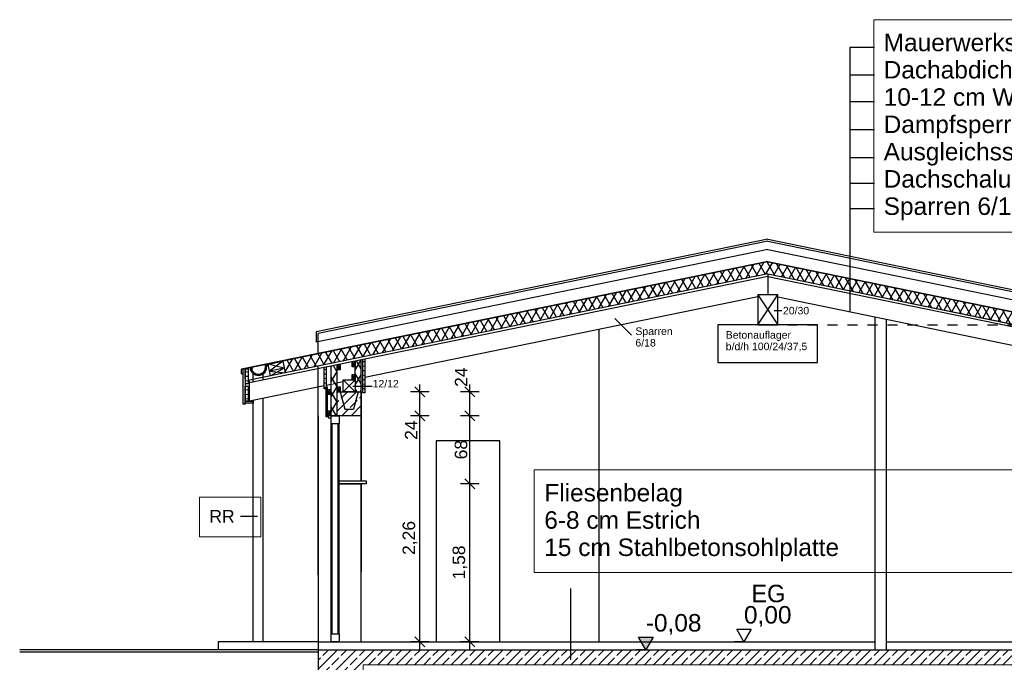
# Model space of a CAD drawing. Extents: x -73 to 183, y -4 to 85.
# Tile 68 of 98: x 44 to 54, y 2 to 9. Entities that reach past the tile are written whole.
import ezdxf

# ---------------------------------------------------------------- set-up
doc = ezdxf.new("R2010")
doc.units = 0
doc.header["$MEASUREMENT"] = 0
doc.linetypes.add('Achse', pattern=[0.115, 0, -0.04, 0.075, 0])
doc.linetypes.add('Strichpunktlinie', pattern=[0.006703, 0.003528, -0.001764, 0, -0.001411])
for name, color, linetype in [('A_1 Holz', 7, 'Continuous'), ('P_BM_AUSSEN', 7, 'Continuous'), ('P_ZE_ACHSEN', 7, 'Continuous'), ('P_ZE_SYMBOL', 7, 'Continuous'), ('P_ZE_TEXT', 7, 'Continuous'), ('R_NT_DACH', 7, 'Continuous'), ('R_NT_FENSTER', 7, 'Continuous'), ('R_NT_INNENWAND', 7, 'Continuous'), ('R_NT_TUER', 7, 'Continuous'), ('R_TR_AUSSENWAND', 7, 'Continuous'), ('R_TR_BODEN', 7, 'Continuous'), ('R_TR_HIDDEN', 7, 'Continuous'), ('Schraffuren', 7, 'Continuous')]:
    doc.layers.add(name, color=color, linetype=linetype)
doc.styles.add('ERSTELLTER_STIL_1', font='ARIAL.TTF')
doc.styles.add('ERSTELLTER_STIL_3', font='txt')
doc.linetypes.add('Terrainlinie', pattern='A,0,[1,Bl.Nr. 2.0011.Shx,S=0.000793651,R=0,X=0,Y=-0.043301],-0.1,0', length=0.1)
doc.dimstyles.new('ERSTELLTER_STIL__1', dxfattribs={"dimtxt": 0.175, "dimasz": 0.095, "dimexe": 0.18, "dimexo": 0, "dimgap": 0.09, "dimtad": 1, "dimtih": 1, "dimtoh": 1, "dimzin": 0, "dimdsep": 46, "dimtxsty": 'ERSTELLTER_STIL_1', "dimblk": 'ARROWHEAD_6', "dimblk1": 'ARROWHEAD_6', "dimblk2": 'ARROWHEAD_6', "dimcen": 0.09, "dimclrd": 7, "dimclre": 7, "dimclrt": 7, "dimadec": 0, "dimazin": 0, "dimtfac": 1, "dimtdec": 4, "dimtmove": 0, "dimatfit": 3, "dimfxl": 0, "dimtolj": 1, "dimtzin": 0, "dimarcsym": 0})
doc.dimstyles.new('ERSTELLTER_STIL__2', dxfattribs={"dimtxt": 0.175, "dimasz": 0.095, "dimexe": 0.18, "dimexo": 0, "dimgap": 0.09, "dimtad": 1, "dimzin": 0, "dimdsep": 46, "dimtxsty": 'ERSTELLTER_STIL_1', "dimblk": 'ARROWHEAD_6', "dimblk1": 'ARROWHEAD_6', "dimblk2": 'ARROWHEAD_6', "dimcen": 0.09, "dimclrd": 7, "dimclre": 7, "dimclrt": 7, "dimadec": 0, "dimazin": 0, "dimtfac": 1, "dimtdec": 4, "dimtmove": 0, "dimatfit": 3, "dimfxl": 0, "dimtolj": 1, "dimtzin": 0, "dimarcsym": 0})
doc.dimstyles.new('ERSTELLTER_STIL__3', dxfattribs={"dimtxt": 0.125, "dimasz": 0.095, "dimexe": 0.18, "dimexo": 0, "dimgap": 0.09, "dimtad": 1, "dimzin": 0, "dimdsep": 46, "dimtxsty": 'ERSTELLTER_STIL_1', "dimblk": 'ARROWHEAD_6', "dimblk1": 'ARROWHEAD_6', "dimblk2": 'ARROWHEAD_6', "dimcen": 0.09, "dimclrd": 7, "dimclre": 7, "dimclrt": 7, "dimadec": 0, "dimazin": 0, "dimtfac": 1, "dimtdec": 4, "dimtmove": 0, "dimatfit": 3, "dimfxl": 0, "dimtolj": 1, "dimtzin": 0, "dimarcsym": 0})
pattern_1 = [(45, (14.33669, 2.5089), (-0.09192388, 0.09192388), []), (45, (14.29073, 2.55487), (-0.09192388, 0.09192388), [0.0975, -0.0325])]
pattern_2 = [(5, (14.336687, 2.508905), (-0.00392201, 0.04482876), [])]
pattern_3 = [(60, (14.33669, 2.508905), (-0.0649519, 0.0375), []), (120, (14.33669, 2.508905), (0.0649519, 0.0375), [])]

# ---------------------------------------------------------------- blocks, each defined once
blk = doc.blocks.new('*D13', base_point=(14.3367, 2.5089))
at = {"layer": 'P_BM_AUSSEN', "linetype": 'Continuous'}
for p, q in [((46.2217, -1.0445), (46.2217, -0.857)), ((46.9717, -1.0445), (46.9717, -0.857)), ((46.1467, -0.9507), (46.2217, -0.9507)), ((46.2717, -0.9007), (46.1717, -1.0007)), ((46.2217, -0.9507), (46.9717, -0.9507)), ((47.0217, -0.9007), (46.9217, -1.0007))]:
    blk.add_line(p, q, dxfattribs=at)
at = {"layer": 'P_BM_AUSSEN', "char_height": 0.175, "attachment_point": 7, "style": 'ERSTELLTER_STIL_1'}
for s, insert in [('{75}', (46.4639, -0.9157)), ('{8,99}', (51.2339, -0.9157)), ('{75}', (56.2039, -0.9157))]:
    blk.add_mtext(s, dxfattribs=dict(at, insert=insert))
blk = doc.blocks.new('ARROWHEAD_6')
at = {"color": 0, "linetype": 'Continuous', "lineweight": 0}
for p, q in [((0, 0), (-1, 0)), ((-0.5, -0.5), (0.5, 0.5))]:
    blk.add_line(p, q, dxfattribs=at)
blk = doc.blocks.new('*D15', base_point=(14.3367, 2.5089))
at = {"layer": 'P_BM_AUSSEN', "linetype": 'Continuous'}
for p, q in [((46.9717, -1.0445), (46.9717, -0.857)), ((55.9617, -1.0445), (55.9617, -0.857)), ((47.0217, -0.9007), (46.9217, -1.0007)), ((46.9717, -0.9507), (55.9617, -0.9507)), ((56.0117, -0.9007), (55.9117, -1.0007))]:
    blk.add_line(p, q, dxfattribs=at)
at = {"layer": 'P_BM_AUSSEN', "char_height": 0.175, "attachment_point": 7, "style": 'ERSTELLTER_STIL_1'}
for s, insert in [('{75}', (46.4639, -0.9157)), ('{8,99}', (51.2339, -0.9157)), ('{75}', (56.2039, -0.9157))]:
    blk.add_mtext(s, dxfattribs=dict(at, insert=insert))
blk = doc.blocks.new('*D16', base_point=(14.3367, 2.5089))
at = {"layer": 'P_BM_AUSSEN', "linetype": 'Continuous'}
for p, q in [((55.9617, -1.0445), (55.9617, -0.857)), ((56.7117, -1.0445), (56.7117, -0.857)), ((56.0117, -0.9007), (55.9117, -1.0007)), ((55.9617, -0.9507), (56.7117, -0.9507)), ((56.6617, -1.0007), (56.7617, -0.9007)), ((56.7117, -0.9507), (56.7867, -0.9507))]:
    blk.add_line(p, q, dxfattribs=at)
at = {"layer": 'P_BM_AUSSEN', "char_height": 0.175, "attachment_point": 7, "style": 'ERSTELLTER_STIL_1'}
for s, insert in [('{75}', (46.4639, -0.9157)), ('{8,99}', (51.2339, -0.9157)), ('{75}', (56.2039, -0.9157))]:
    blk.add_mtext(s, dxfattribs=dict(at, insert=insert))
blk = doc.blocks.new('*D17', base_point=(14.3367, 2.5089))
at = {"layer": 'P_BM_AUSSEN', "linetype": 'Continuous'}
for p, q in [((46.2217, -0.3445), (46.2217, -0.157)), ((46.3217, -0.3445), (46.3217, -0.157)), ((46.1467, -0.2507), (46.2217, -0.2507)), ((46.2717, -0.2007), (46.1717, -0.3007)), ((46.2217, -0.2507), (46.3217, -0.2507)), ((46.3717, -0.2007), (46.2717, -0.3007))]:
    blk.add_line(p, q, dxfattribs=at)
at = {"layer": 'P_BM_AUSSEN', "char_height": 0.175, "attachment_point": 7, "style": 'ERSTELLTER_STIL_1'}
for s, insert in [('{10}', (46.2389, -0.0145)), ('{10}', (56.4289, -0.0145)), ('{10}', (45.9061, -0.2157)), ('{55}', (46.5639, -0.2157)), ('{45}', (47.0639, -0.2157)), ('{8,09}', (51.2339, -0.2157)), ('{45}', (55.6039, -0.2157)), ('{55}', (56.1039, -0.2157)), ('{10}', (56.7617, -0.2157))]:
    blk.add_mtext(s, dxfattribs=dict(at, insert=insert))
blk = doc.blocks.new('*D25', base_point=(14.3367, 2.5089))
at = {"layer": 'P_BM_AUSSEN', "linetype": 'Continuous'}
for p, q in [((56.6117, -0.3445), (56.6117, -0.157)), ((56.7117, -0.3445), (56.7117, -0.157)), ((56.6617, -0.2007), (56.5617, -0.3007)), ((56.6117, -0.2507), (56.7117, -0.2507)), ((56.6617, -0.3007), (56.7617, -0.2007)), ((56.7117, -0.2507), (56.7867, -0.2507))]:
    blk.add_line(p, q, dxfattribs=at)
at = {"layer": 'P_BM_AUSSEN', "char_height": 0.175, "attachment_point": 7, "style": 'ERSTELLTER_STIL_1'}
for s, insert in [('{10}', (46.2389, -0.0145)), ('{10}', (56.4289, -0.0145)), ('{10}', (45.9061, -0.2157)), ('{55}', (46.5639, -0.2157)), ('{45}', (47.0639, -0.2157)), ('{8,09}', (51.2339, -0.2157)), ('{45}', (55.6039, -0.2157)), ('{55}', (56.1039, -0.2157)), ('{10}', (56.7617, -0.2157))]:
    blk.add_mtext(s, dxfattribs=dict(at, insert=insert))
blk = doc.blocks.new('*D32', base_point=(14.3367, 2.5089))
at = {"layer": 'P_BM_AUSSEN', "linetype": 'Continuous'}
for p, q in [((57.935, 5.9289), (57.835, 6.0289)), ((57.885, 5.9789), (57.885, 6.0539)), ((57.9787, 5.9789), (57.7912, 5.9789)), ((57.885, 5.6789), (57.885, 5.9789)), ((57.835, 5.7289), (57.935, 5.6289)), ((57.9787, 5.6789), (57.7912, 5.6789))]:
    blk.add_line(p, q, dxfattribs=at)
at = {"layer": 'P_BM_AUSSEN', "char_height": 0.175, "attachment_point": 7, "rotation": 90, "style": 'ERSTELLTER_STIL_1'}
for s, insert in [('{30}', (57.85, 6.0289)), ('{67}', (57.85, 5.2111)), ('{24}', (57.85, 4.4533)), ('{1,59}', (57.85, 3.6083)), ('{75}', (57.85, 2.6711)), ('{15}', (57.85, 1.9633)), ('{75}', (57.85, 1.2133))]:
    blk.add_mtext(s, dxfattribs=dict(at, insert=insert))
blk = doc.blocks.new('*D43', base_point=(14.3367, 2.5089))
at = {"layer": 'P_BM_AUSSEN', "linetype": 'Continuous'}
for p, q in [((48.0819, 4.7689), (47.8944, 4.7689)), ((47.9382, 4.8189), (48.0382, 4.7189)), ((47.9882, 2.5089), (47.9882, 4.7689)), ((48.0819, 2.5089), (47.8944, 2.5089)), ((47.9382, 2.5589), (48.0382, 2.4589)), ((47.9882, 2.4339), (47.9882, 2.5089))]:
    blk.add_line(p, q, dxfattribs=at)
at = {"layer": 'P_BM_AUSSEN', "char_height": 0.125, "attachment_point": 7, "rotation": 90, "style": 'ERSTELLTER_STIL_1'}
for s, insert in [('{24}', (47.9632, 4.5292)), ('{2,26}', (47.9632, 3.3778))]:
    blk.add_mtext(s, dxfattribs=dict(at, insert=insert))
blk = doc.blocks.new('*D44', base_point=(14.3367, 2.5089))
at = {"layer": 'P_BM_AUSSEN', "linetype": 'Continuous'}
for p, q in [((48.0382, 4.9589), (47.9382, 5.0589)), ((47.9882, 5.0089), (47.9882, 5.0839)), ((48.0819, 5.0089), (47.8944, 5.0089)), ((47.9882, 4.7689), (47.9882, 5.0089)), ((48.0819, 4.7689), (47.8944, 4.7689)), ((47.9382, 4.8189), (48.0382, 4.7189))]:
    blk.add_line(p, q, dxfattribs=at)
at = {"layer": 'P_BM_AUSSEN', "char_height": 0.125, "attachment_point": 7, "rotation": 90, "style": 'ERSTELLTER_STIL_1'}
for s, insert in [('{24}', (47.9632, 4.5292)), ('{2,26}', (47.9632, 3.3778))]:
    blk.add_mtext(s, dxfattribs=dict(at, insert=insert))
blk = doc.blocks.new('*D45', base_point=(14.3367, 2.5089))
at = {"layer": 'P_BM_AUSSEN', "linetype": 'Continuous'}
for p, q in [((48.4382, 4.1389), (48.5382, 4.0389)), ((48.5819, 4.0889), (48.3944, 4.0889)), ((48.4882, 2.5089), (48.4882, 4.0889)), ((48.5819, 2.5089), (48.3944, 2.5089)), ((48.4382, 2.5589), (48.5382, 2.4589)), ((48.4882, 2.4339), (48.4882, 2.5089))]:
    blk.add_line(p, q, dxfattribs=at)
at = {"layer": 'P_BM_AUSSEN', "char_height": 0.125, "attachment_point": 7, "rotation": 90, "style": 'ERSTELLTER_STIL_1'}
for s, insert in [('{24}', (48.4632, 5.0589)), ('{68}', (48.4632, 4.334)), ('{1,58}', (48.4632, 3.1326))]:
    blk.add_mtext(s, dxfattribs=dict(at, insert=insert))
blk = doc.blocks.new('*D46', base_point=(14.3367, 2.5089))
at = {"layer": 'P_BM_AUSSEN', "linetype": 'Continuous'}
for p, q in [((48.5819, 4.7689), (48.3944, 4.7689)), ((48.4382, 4.8189), (48.5382, 4.7189)), ((48.4882, 4.0889), (48.4882, 4.7689)), ((48.4382, 4.1389), (48.5382, 4.0389)), ((48.5819, 4.0889), (48.3944, 4.0889))]:
    blk.add_line(p, q, dxfattribs=at)
at = {"layer": 'P_BM_AUSSEN', "char_height": 0.125, "attachment_point": 7, "rotation": 90, "style": 'ERSTELLTER_STIL_1'}
for s, insert in [('{24}', (48.4632, 5.0589)), ('{68}', (48.4632, 4.334)), ('{1,58}', (48.4632, 3.1326))]:
    blk.add_mtext(s, dxfattribs=dict(at, insert=insert))
blk = doc.blocks.new('*D47', base_point=(14.3367, 2.5089))
at = {"layer": 'P_BM_AUSSEN', "linetype": 'Continuous'}
for p, q in [((48.5382, 4.9589), (48.4382, 5.0589)), ((48.4882, 5.0089), (48.4882, 5.0839)), ((48.5819, 5.0089), (48.3944, 5.0089)), ((48.4882, 4.7689), (48.4882, 5.0089)), ((48.5819, 4.7689), (48.3944, 4.7689)), ((48.4382, 4.8189), (48.5382, 4.7189))]:
    blk.add_line(p, q, dxfattribs=at)
at = {"layer": 'P_BM_AUSSEN', "char_height": 0.125, "attachment_point": 7, "rotation": 90, "style": 'ERSTELLTER_STIL_1'}
for s, insert in [('{24}', (48.4632, 5.0589)), ('{68}', (48.4632, 4.334)), ('{1,58}', (48.4632, 3.1326))]:
    blk.add_mtext(s, dxfattribs=dict(at, insert=insert))
blk = doc.blocks.new('Bemaßung_1_3', base_point=(51.2294, 2.5089))
at = {"layer": 'P_BM_AUSSEN', "linetype": 'Continuous'}
for p, q in [((51.2294, 2.5089), (51.1569, 2.6339)), ((51.1569, 2.6339), (51.3019, 2.6339)), ((51.3019, 2.6339), (51.2294, 2.5089)), ((51.2294, 2.5089), (51.1356, 2.5089)), ((51.2294, 2.5089), (51.3231, 2.5089))]:
    blk.add_line(p, q, dxfattribs=at)
at = {"layer": 'P_BM_AUSSEN', "insert": (51.2294, 2.6589), "char_height": 0.175, "attachment_point": 7, "style": 'ERSTELLTER_STIL_1'}
blk.add_mtext('{0,00}', dxfattribs=at)
blk = doc.blocks.new('Bemaßung_2_3', base_point=(50.2476, 2.4289))
at = {"layer": 'P_BM_AUSSEN', "linetype": 'Continuous'}
blk.add_hatch(color=256, dxfattribs=at).paths.add_polyline_path([(50.2476, 2.4289), (50.1751, 2.5539), (50.3201, 2.5539)], flags=0)
for p, q in [((50.2476, 2.4289), (50.1751, 2.5539)), ((50.1751, 2.5539), (50.3201, 2.5539)), ((50.3201, 2.5539), (50.2476, 2.4289)), ((50.2476, 2.4289), (50.1539, 2.4289)), ((50.2476, 2.4289), (50.3414, 2.4289))]:
    blk.add_line(p, q, dxfattribs=at)
at = {"layer": 'P_BM_AUSSEN', "insert": (50.2476, 2.5789), "char_height": 0.175, "attachment_point": 7, "style": 'ERSTELLTER_STIL_1'}
blk.add_mtext('{-0,08}', dxfattribs=at)

msp = doc.modelspace()

# ---------------------------------------------------------------- hatches: boundary and pattern name
at = {"layer": 'Schraffuren', "linetype": 'Continuous'}
h = msp.add_hatch(dxfattribs=at)
h.set_pattern_fill('Dämmung__weich_0003', color=256, style=0, pattern_type=2)
h.set_pattern_definition(pattern_3)
h.paths.add_polyline_path([(56.3161, 5.3162), (51.4667, 6.3107), (46.6172, 5.3162), (46.6413, 5.1987), (51.4667, 6.1882), (56.292, 5.1987)], flags=0)
h = msp.add_hatch(dxfattribs=at)
h.set_pattern_fill('Dämmung__weich_0003', color=256, style=0, pattern_type=2)
h.set_pattern_definition(pattern_3)
h.paths.add_polyline_path([(47.3417, 5.1289), (47.3417, 5.3168), (47.4017, 5.3291), (47.4017, 5.0089), (47.3417, 5.0089)], flags=0)
h = msp.add_hatch(dxfattribs=at)
h.set_pattern_fill('Holz__Vollholz__Längshol_A8', color=256, style=0, pattern_type=2)
h.set_pattern_definition(pattern_2)
h.paths.add_polyline_path([(47.4167, 5.3321), (47.4367, 5.3362), (47.4367, 4.9989), (47.4167, 4.9989)], flags=0)
h = msp.add_hatch(dxfattribs=at)
h.set_pattern_fill('Holz__Vollholz__Längshol_A8', color=256, style=0, pattern_type=2)
h.set_pattern_definition(pattern_2)
h.paths.add_polyline_path([(46.2417, 5.0892), (46.2417, 5.2392), (46.2717, 5.2392), (46.2717, 5.0892)], flags=0)
h = msp.add_hatch(dxfattribs=at)
h.set_pattern_fill('Holz__Vollholz__Längshol_A8', color=256, style=0, pattern_type=2)
h.set_pattern_definition(pattern_2)
h.paths.add_polyline_path([(47.0317, 5.2532), (47.0517, 5.2573), (47.0517, 5.0389), (47.0317, 5.0389)], flags=0)
h = msp.add_hatch(dxfattribs=at)
h.set_pattern_fill('Dämmung__weich_0003', color=256, style=0, pattern_type=2)
h.set_pattern_definition(pattern_3)
h.paths.add_polyline_path([(47.1017, 5.2675), (47.1617, 5.2798), (47.1617, 5.2298), (47.1617, 5.0961), (47.1017, 5.0838)], flags=0)
h = msp.add_hatch(dxfattribs=at)
h.set_pattern_fill('Holz__Vollholz__Längshol_A8', color=256, style=0, pattern_type=2)
h.set_pattern_definition(pattern_2)
h.paths.add_polyline_path([(46.2417, 4.9161), (46.2417, 5.0661), (46.2717, 5.0661), (46.2717, 4.9161)], flags=0)
h = msp.add_hatch(dxfattribs=at)
h.set_pattern_fill('Dämmung__weich_0003', color=256, style=0, pattern_type=2)
h.set_pattern_definition(pattern_3)
h.paths.add_polyline_path([(47.1017, 5.0838), (47.1617, 5.0961), (47.1617, 4.7689), (47.1017, 4.7689)], flags=0)
h = msp.add_hatch(dxfattribs=at)
h.set_pattern_fill('Beton__Stahlbeton_0003', color=256, style=0, pattern_type=2)
h.set_pattern_definition(pattern_1)
h.paths.add_polyline_path([(47.4017, 5.0089), (47.1617, 5.0089), (47.1617, 4.7689), (47.4017, 4.7689)], flags=0)
h = msp.add_hatch(dxfattribs=at)
h.set_pattern_fill('Holz__Vollholz__Längshol_A8', color=256, style=0, pattern_type=2)
h.set_pattern_definition(pattern_2)
h.paths.add_polyline_path([(46.2417, 4.8961), (46.2417, 4.9161), (46.2717, 4.9161), (46.3217, 4.9161), (46.3217, 4.8961)], flags=0)
h = msp.add_hatch(dxfattribs=at)
h.set_pattern_fill('Beton__Stahlbeton_0003', color=256, style=0, pattern_type=2)
h.set_pattern_definition(pattern_1)
h.paths.add_polyline_path([(47.4217, 2.2789), (55.5117, 2.2789), (55.5117, 1.5289), (55.9617, 1.5289), (55.9617, 2.4289), (46.9717, 2.4289), (46.9717, 1.5289), (47.4217, 1.5289)], flags=0)

# ---------------------------------------------------------------- linework, layer by layer
at = {"layer": 'A_1 Holz', "linetype": 'Continuous'}
for p, q in [((51.4667, 6.3137), (46.2051, 5.2348)), ((51.4667, 6.3107), (46.2082, 5.2323)), ((51.4667, 6.3137), (46.4478, 5.2845)), ((51.4667, 6.3107), (46.4505, 5.282)), ((51.4667, 6.3137), (56.7283, 5.2348)), ((51.4667, 6.3107), (56.7252, 5.2323)), ((51.4667, 6.1882), (46.2838, 5.1253)), ((51.4667, 6.1627), (46.2838, 5.0998)), ((51.4667, 6.1882), (56.6495, 5.1253)), ((51.4667, 6.1882), (51.4667, 5.9789)), ((51.4667, 6.1627), (56.6495, 5.0998)), ((51.3667, 5.9584), (47.4367, 5.1525)), ((51.5667, 5.9789), (51.3667, 5.9789)), ((51.3667, 5.9789), (51.3667, 5.6789)), ((51.3667, 5.6789), (51.5667, 5.9789)), ((51.3667, 5.9789), (51.5667, 5.6789)), ((51.5667, 5.6789), (51.5667, 5.9789)), ((51.5667, 5.9584), (55.4967, 5.1525)), ((51.3667, 5.6789), (51.5667, 5.6789)), ((47.4017, 5.0089), (47.4017, 5.3291)), ((47.4167, 4.9989), (47.4167, 5.3321)), ((47.4367, 5.3362), (47.4367, 4.9989)), ((46.2217, 4.8861), (46.2217, 5.2351)), ((46.2417, 5.2392), (46.2717, 5.2392)), ((46.2417, 5.2392), (46.2417, 4.8861)), ((46.2417, 5.1361), (46.2417, 5.2392)), ((46.2717, 5.2392), (46.2717, 5.0892)), ((46.4703, 5.2861), (46.6172, 5.3162)), ((46.4944, 5.1685), (46.4703, 5.2861)), ((46.6313, 5.2476), (46.4703, 5.2861)), ((46.6172, 5.3162), (46.4844, 5.2175)), ((46.6313, 5.2476), (46.4844, 5.2175)), ((46.6313, 5.2476), (46.4944, 5.1685)), ((46.6172, 5.3162), (46.6413, 5.1987)), ((47.0317, 5.0389), (47.0317, 5.2532)), ((47.0517, 5.2573), (47.0517, 5.0389)), ((47.1017, 4.7689), (47.1017, 5.2675)), ((47.1617, 4.7689), (47.1617, 5.2798)), ((47.1617, 5.2298), (47.1617, 5.2798)), ((47.1617, 5.2798), (47.1917, 5.2798)), ((47.1917, 5.2298), (47.1617, 5.2798)), ((47.1917, 5.2798), (47.1617, 5.2298)), ((47.1917, 5.2298), (47.1617, 5.2298)), ((47.1917, 5.2798), (47.1917, 5.2298)), ((47.3117, 5.2605), (47.3117, 5.3105)), ((47.3117, 5.3105), (47.3417, 5.3105)), ((47.3417, 5.2605), (47.3117, 5.3105)), ((47.3417, 5.3105), (47.3117, 5.2605)), ((47.3417, 5.2605), (47.3117, 5.2605)), ((47.3417, 5.1289), (47.3417, 5.3168)), ((47.3417, 5.3105), (47.3417, 5.2605)), ((46.2838, 4.9161), (46.2838, 5.1253)), ((46.4844, 5.2175), (46.6413, 5.1987)), ((46.6413, 5.1987), (46.4944, 5.1685)), ((47.2217, 5.0089), (47.2217, 5.1289)), ((47.2217, 5.1289), (47.3417, 5.1289)), ((47.3417, 5.0089), (47.2217, 5.1289)), ((47.3417, 5.1289), (47.2217, 5.0089)), ((47.3117, 5.133), (47.3117, 5.183)), ((47.3117, 5.183), (47.3417, 5.183)), ((47.3417, 5.133), (47.3117, 5.183)), ((47.3417, 5.183), (47.3117, 5.133)), ((47.3417, 5.133), (47.3117, 5.133)), ((47.3417, 5.183), (47.3417, 5.133)), ((47.3417, 5.1289), (47.3417, 5.0089)), ((46.2717, 5.0892), (46.2417, 5.0892)), ((46.2417, 4.9161), (46.2417, 5.0661)), ((46.2417, 5.0661), (46.2717, 5.0661)), ((46.2717, 5.0661), (46.2717, 4.9161)), ((47.0317, 5.0694), (46.2838, 4.9161)), ((47.0517, 5.0389), (47.0317, 5.0389)), ((47.0517, 4.7589), (47.0517, 5.0589)), ((47.0517, 5.0589), (47.0617, 5.0589)), ((47.0617, 5.0589), (47.0617, 4.7589)), ((47.0617, 4.9839), (47.0617, 5.0339)), ((47.0617, 5.0339), (47.0917, 5.0339)), ((47.0917, 4.9839), (47.0617, 5.0339)), ((47.0917, 5.0339), (47.0617, 4.9839)), ((47.0917, 5.0339), (47.0917, 4.9839)), ((47.1617, 5.0089), (47.1617, 5.0589)), ((47.1617, 5.0589), (47.1917, 5.0589)), ((47.1917, 5.0089), (47.1617, 5.0589)), ((47.1917, 5.0589), (47.1617, 5.0089)), ((47.1917, 5.0589), (47.1917, 5.0089)), ((47.0917, 4.9839), (47.0617, 4.9839)), ((47.1917, 5.0089), (47.1617, 5.0089)), ((47.3417, 5.0089), (47.2217, 5.0089)), ((47.4367, 4.9989), (47.4167, 4.9989)), ((46.2417, 4.8861), (46.2217, 4.8861)), ((46.2417, 4.8861), (46.2217, 4.8861)), ((46.2417, 4.9161), (46.3217, 4.9161)), ((46.2417, 4.8961), (46.2417, 4.9161)), ((46.2717, 4.9161), (46.2417, 4.9161)), ((46.3217, 4.8961), (46.2417, 4.8961)), ((46.3217, 4.9161), (46.3217, 4.8961)), ((47.0617, 4.7589), (47.0517, 4.7589)), ((47.0617, 4.7689), (47.0617, 4.8189)), ((47.0617, 4.8189), (47.0917, 4.8189)), ((47.0917, 4.7689), (47.0617, 4.8189)), ((47.0917, 4.8189), (47.0617, 4.7689)), ((47.0917, 4.7689), (47.0617, 4.7689)), ((47.1017, 4.7689), (47.0717, 4.7689)), ((47.0717, 4.7689), (47.0717, 4.7489)), ((47.0717, 4.7489), (47.1017, 4.7489)), ((47.0917, 4.8189), (47.0917, 4.7689)), ((47.1017, 4.7489), (47.1017, 4.7689))]:
    msp.add_line(p, q, dxfattribs=at)
at = {"layer": 'A_1 Holz', "linetype": 'Achse'}
for p, q in [((47.1017, 5.0838), (47.0517, 5.0735)), ((47.2217, 5.1084), (47.1017, 5.0838))]:
    msp.add_line(p, q, dxfattribs=at)
at = {"layer": 'P_ZE_ACHSEN', "linetype": 'Strichpunktlinie'}
msp.add_line((51.4667, 5.6789), (58.885, 5.6789), dxfattribs=at)
at = {"layer": 'P_ZE_SYMBOL', "linetype": 'Continuous'}
for p, q in [((51.5328, 5.8231), (51.6074, 5.8231)), ((50.1054, 5.5769), (49.9388, 5.7435)), ((47.316, 5.0656), (47.5111, 5.0656))]:
    msp.add_line(p, q, dxfattribs=at)
at = {"layer": 'P_ZE_TEXT', "linetype": 'Continuous'}
for p, q in [((52.534, 8.4535), (52.29, 8.4535)), ((52.29, 8.4535), (52.29, 5.8101)), ((52.534, 8.1776), (52.29, 8.1776)), ((52.534, 7.9091), (52.29, 7.9091)), ((52.534, 7.6316), (52.29, 7.6316)), ((52.534, 7.3496), (52.29, 7.3496)), ((52.534, 7.0945), (52.29, 7.0945)), ((52.534, 6.8394), (52.29, 6.8394)), ((46.1934, 3.765), (46.3636, 3.765)), ((49.4941, 3.0427), (49.4941, 2.3286))]:
    msp.add_line(p, q, dxfattribs=at)
at = {"layer": 'P_ZE_TEXT', "color": 255, "linetype": 'Continuous', "lineweight": 18, "flags": 128}
for points in [[(52.527, 8.732), (57.5374, 8.732), (57.5374, 6.607), (52.527, 6.607)], [(49.1322, 4.2279), (53.947, 4.2279), (53.947, 3.2029), (49.1322, 3.2029)], [(45.7826, 3.9558), (46.3968, 3.9558), (46.3968, 3.5594), (45.7826, 3.5594)]]:
    msp.add_lwpolyline(points, close=True, dxfattribs=at)
at = {"layer": 'R_NT_DACH', "linetype": 'Continuous'}
for p, q in [((51.4667, 6.5357), (46.9517, 5.6098)), ((51.4667, 6.5357), (55.9817, 5.6098)), ((51.4667, 6.4336), (46.9517, 5.5077)), ((51.4667, 6.4336), (55.9817, 5.5077)), ((46.9517, 5.6098), (46.9517, 5.5077)), ((46.202, 5.2325), (46.202, 5.1955)), ((46.205, 5.1955), (46.205, 5.2293)), ((46.2987, 5.2448), (46.3082, 5.2452)), ((46.2987, 5.2448), (46.3082, 5.2452)), ((46.3026, 5.2361), (46.3038, 5.2408)), ((46.3081, 5.2414), (46.3038, 5.2408)), ((46.3081, 5.2414), (46.3038, 5.2408)), ((46.3055, 5.232), (46.3062, 5.2359)), ((46.3082, 5.2452), (46.3081, 5.2414)), ((46.3082, 5.2452), (46.3081, 5.2414)), ((46.4434, 5.2689), (46.4431, 5.2737)), ((46.4481, 5.2744), (46.453, 5.2762)), ((46.453, 5.2762), (46.4582, 5.2765)), ((46.453, 5.2762), (46.4582, 5.2765)), ((46.458, 5.2726), (46.4538, 5.2721)), ((46.458, 5.2726), (46.4538, 5.2721)), ((46.4555, 5.2633), (46.4562, 5.2672)), ((46.4582, 5.2765), (46.458, 5.2726)), ((46.4582, 5.2765), (46.458, 5.2726)), ((46.2167, 5.2007), (46.2113, 5.1934)), ((46.2167, 5.1957), (46.2137, 5.1916)), ((46.3217, 5.1076), (46.3217, 5.1911)), ((46.4217, 5.1281), (46.4217, 5.191)), ((46.4217, 2.5089), (46.4217, 4.9443)), ((46.3217, 2.5089), (46.3217, 4.9238))]:
    msp.add_line(p, q, dxfattribs=at)
for centre, radius, start, end in [((46.205, 5.2318), 0.003, 87.73283, 180), ((46.208, 5.2293), 0.003, 85.69985, 180), ((46.3717, 5.2577), 0.0833, 186.10576, 270), ((46.3031, 5.241), 0.0101, 14.94726, 150.17108), ((46.3716, 5.2578), 0.0782, 188.67161, 270.02949), ((46.3031, 5.241), 0.0101, 14.94726, 136.22266), ((46.3713, 5.2582), 0.0721, 197.85916, 270.31541), ((46.3028, 5.2418), 0.0102, 285.10304, 9.98284), ((46.3028, 5.2418), 0.0102, 285.10304, 9.98284), ((46.3717, 5.2578), 0.0782, 269.97051, 12.25401), ((46.3717, 5.2577), 0.0833, 270, 9.93499), ((46.3721, 5.2582), 0.0721, 269.68459, 8.5608), ((46.4531, 5.2723), 0.0101, 14.94726, 171.92714), ((46.4531, 5.2723), 0.0101, 14.94726, 171.92714), ((46.4528, 5.2731), 0.0102, 285.10304, 9.98284), ((46.4528, 5.2731), 0.0102, 285.10304, 9.98284), ((46.2085, 5.1955), 0.0065, 180, 323.17889), ((46.2085, 5.1955), 0.0035, 180, 323.17889)]:
    msp.add_arc(centre, radius, start, end, dxfattribs=at)
at = {"layer": 'R_NT_FENSTER', "linetype": 'Continuous'}
for p, q in [((46.9717, 5.3889), (46.9717, 5.5939)), ((46.9717, 3.1789), (46.9717, 5.2664)), ((47.1617, 5.0089), (47.4017, 5.0089)), ((47.1617, 4.7689), (47.1617, 5.0089)), ((47.4017, 5.0089), (47.4017, 4.7689)), ((47.1017, 4.7689), (47.1817, 4.7689)), ((47.1017, 4.6889), (47.1017, 4.7689)), ((47.4017, 4.7689), (47.1617, 4.7689)), ((47.1817, 4.7689), (47.1817, 4.6889)), ((47.4017, 4.7689), (47.4017, 4.1189)), ((47.1017, 2.5889), (47.1017, 4.6889)), ((47.1817, 4.6889), (47.1017, 4.6889)), ((47.1117, 4.6689), (47.1017, 4.6689)), ((47.1117, 2.5889), (47.1117, 4.6889)), ((47.1717, 2.5889), (47.1717, 4.6889)), ((47.1817, 4.6689), (47.1717, 4.6689)), ((47.1817, 2.5889), (47.1817, 4.6889)), ((47.1817, 4.0889), (47.1817, 4.1189)), ((47.1817, 4.1189), (47.4517, 4.1189)), ((47.4517, 4.0889), (47.1817, 4.0889)), ((47.4017, 4.0889), (47.4017, 3.2089)), ((47.4517, 4.1189), (47.4517, 4.0889)), ((47.1017, 2.6089), (47.1117, 2.6089)), ((47.1017, 2.5089), (47.1017, 2.5889)), ((47.1017, 2.5889), (47.1817, 2.5889)), ((47.1717, 2.6089), (47.1817, 2.6089)), ((47.1817, 2.5889), (47.1817, 2.5089)), ((47.1817, 2.5089), (47.1017, 2.5089))]:
    msp.add_line(p, q, dxfattribs=at)
at = {"layer": 'R_NT_INNENWAND', "linetype": 'Continuous'}
msp.add_line((47.4017, 4.1189), (47.4017, 4.7689), dxfattribs=at)
at = {"layer": 'R_NT_TUER', "linetype": 'Continuous'}
for p, q in [((48.1517, 4.5189), (48.1517, 2.5089)), ((48.7867, 4.5189), (48.1517, 4.5189)), ((48.7867, 2.5089), (48.7867, 4.5189))]:
    msp.add_line(p, q, dxfattribs=at)
at = {"layer": 'R_TR_AUSSENWAND', "linetype": 'Continuous'}
msp.add_line((47.4015, 4.0889), (47.4017, 4.0889), dxfattribs=at)
at = {"layer": 'R_TR_BODEN', "linetype": 'Continuous'}
for p, q in [((46.9717, 2.5089), (45.9717, 2.5089)), ((45.9717, 2.5089), (45.9717, 2.4289)), ((46.9717, 2.4289), (43.9851, 2.4289))]:
    msp.add_line(p, q, dxfattribs=at)
at = {"layer": 'R_TR_BODEN', "linetype": 'Terrainlinie'}
msp.add_line((43.9851, 2.4089), (46.9717, 2.4089), dxfattribs=at)
at = {"layer": 'R_TR_HIDDEN', "linetype": 'Continuous'}
for p, q in [((51.4667, 6.5157), (46.9717, 5.5939)), ((51.4667, 6.5157), (55.9617, 5.5939)), ((52.5417, 2.4289), (52.5417, 5.7585)), ((52.6567, 2.4289), (52.6567, 5.7349)), ((49.7767, 5.6323), (49.7767, 2.5089)), ((51.9667, 5.6789), (50.9667, 5.6789)), ((50.9667, 5.6789), (50.9667, 5.3039)), ((51.9667, 5.3039), (51.9667, 5.6789)), ((50.9667, 5.3039), (51.9667, 5.3039)), ((47.1917, 5.0089), (47.2379, 4.8363)), ((47.3717, 5.0089), (47.3254, 4.8363)), ((47.4017, 4.7689), (47.4017, 5.0089)), ((47.2379, 4.8363), (47.3254, 4.8363)), ((46.9717, 4.7689), (46.9717, 2.4289)), ((47.4017, 4.7689), (47.1017, 4.7689)), ((47.1817, 4.0889), (47.4014, 4.0889)), ((47.4017, 2.5089), (47.4017, 4.0889)), ((46.9717, 2.5089), (52.5417, 2.5089)), ((52.6567, 2.5089), (55.5317, 2.5089)), ((46.9717, 2.4289), (55.9617, 2.4289)), ((46.9717, 2.4289), (46.9717, 1.5289))]:
    msp.add_line(p, q, dxfattribs=at)
at = {"layer": 'Schraffuren', "color": 255, "linetype": 'Continuous', "lineweight": 18, "flags": 128}
for points in [[(56.3161, 5.3162), (51.4667, 6.3107), (46.6172, 5.3162), (46.6413, 5.1987), (51.4667, 6.1882), (56.292, 5.1987)], [(47.3417, 5.1289), (47.3417, 5.3168), (47.4017, 5.3291), (47.4017, 5.0089), (47.3417, 5.0089)], [(47.4167, 5.3321), (47.4367, 5.3362), (47.4367, 4.9989), (47.4167, 4.9989)], [(46.2417, 5.0892), (46.2417, 5.2392), (46.2717, 5.2392), (46.2717, 5.0892)], [(47.0317, 5.2532), (47.0517, 5.2573), (47.0517, 5.0389), (47.0317, 5.0389)], [(47.1017, 5.2675), (47.1617, 5.2798), (47.1617, 5.2298), (47.1617, 5.0961), (47.1017, 5.0838)], [(46.2417, 4.9161), (46.2417, 5.0661), (46.2717, 5.0661), (46.2717, 4.9161)], [(47.1017, 5.0838), (47.1617, 5.0961), (47.1617, 4.7689), (47.1017, 4.7689)], [(47.4017, 5.0089), (47.1617, 5.0089), (47.1617, 4.7689), (47.4017, 4.7689)], [(46.2417, 4.8961), (46.2417, 4.9161), (46.2717, 4.9161), (46.3217, 4.9161), (46.3217, 4.8961)], [(47.4217, 2.2789), (55.5117, 2.2789), (55.5117, 1.5289), (55.9617, 1.5289), (55.9617, 2.4289), (46.9717, 2.4289), (46.9717, 1.5289), (47.4217, 1.5289)]]:
    msp.add_lwpolyline(points, close=True, dxfattribs=at)

# ---------------------------------------------------------------- block references
at = {"layer": 'P_BM_AUSSEN', "linetype": 'Continuous'}
for name, p in [('Bemaßung_1_3', (51.2294, 2.5089)), ('Bemaßung_2_3', (50.2476, 2.4289))]:
    msp.add_blockref(name, p, dxfattribs=at)

# ---------------------------------------------------------------- texts
at = {"layer": 'P_ZE_TEXT', "linetype": 'Continuous', "attachment_point": 1, "style": 'ERSTELLTER_STIL_1'}
for s, insert, char_height, width, line_spacing_factor in [('{Mauerwerksabdeckung Titanzinkblech\\PDachabdichtung Schweißbahn\\P10-12 cm Wärmedämmung\\PDampfsperrschicht\\PAusgleichsschicht, Bitumendichtungsbahn\\PDachschalung 19,5 / 96\\PSparren 6/18}', (52.627, 8.592), 0.175, 4.810495, 0.935767), ('{Sparren\\P6/18}', (50.1438, 5.6533), 0.075, 0.562216, 0.924256), ('{Betonauflager\\Pb/d/h 100/24/37,5}', (51.0474, 5.6164), 0.075, 0.994186, 0.922953), ('{Fliesenbelag\\P6-8 cm Estrich\\P15 cm Stahlbetonsohlplatte}', (49.2322, 4.0879), 0.175, 4.614864, 0.935623)]:
    msp.add_mtext(s, dxfattribs=dict(at, insert=insert, char_height=char_height, width=width, line_spacing_factor=line_spacing_factor))
at = {"layer": 'P_ZE_TEXT', "linetype": 'Continuous'}
for s, insert, char_height, attachment_point, style in [('{20/30}', (51.6196, 5.8592), 0.075, 1, 'ERSTELLTER_STIL_1'), ('{12/12}', (47.5153, 5.1284), 0.075, 1, 'ERSTELLTER_STIL_1'), ('{RR }', (45.8826, 3.8272), 0.125, 1, 'ERSTELLTER_STIL_1'), ('{EG}', (51.4736, 3.0795), 0.175, 2, 'ERSTELLTER_STIL_3')]:
    msp.add_mtext(s, dxfattribs=dict(at, insert=insert, char_height=char_height, attachment_point=attachment_point, style=style))

# ---------------------------------------------------------------- dimensions: what is measured, and where the dimension line sits
at = {"layer": 'P_BM_AUSSEN', "linetype": 'Continuous'}
for base, p1, p2, dimstyle, picture, middle in [((57.885, 1.5289), (56.1935, 5.6789), (51.5667, 5.9789), 'ERSTELLTER_STIL__2', '*D32', (57.7625, 6.1601)), ((48.4882, 2.5089), (47.4517, 4.0889), (47.4017, 4.7689), 'ERSTELLTER_STIL__3', '*D46', (48.4007, 4.4278)), ((48.4882, 2.5089), (47.4017, 4.7689), (47.4017, 5.0089), 'ERSTELLTER_STIL__3', '*D47', (48.4007, 5.1526)), ((48.4882, 2.5089), (47.5816, 2.5089), (47.4517, 4.0889), 'ERSTELLTER_STIL__3', '*D45', (48.4007, 3.2989)), ((47.9882, 2.5089), (47.4017, 4.7689), (47.4017, 5.0089), 'ERSTELLTER_STIL__3', '*D44', (47.9007, 4.6229)), ((47.9882, 2.5089), (47.5211, 2.5089), (47.4017, 4.7689), 'ERSTELLTER_STIL__3', '*D43', (47.9007, 3.544))]:
    dim = msp.add_linear_dim(base=base, p1=p1, p2=p2, angle=90, dimstyle=dimstyle, dxfattribs=at)
    dim.commit()
    dim.dimension.update_dxf_attribs({"geometry": picture, "text_midpoint": middle})
for base, p1, p2, picture, middle in [((46.2217, -0.2507), (46.2217, 4.8861), (46.3217, 1.8024), '*D17', (46.0373, -0.1282)), ((46.2217, -0.9507), (46.2217, 4.8861), (46.9717, 2.8401), '*D13', (46.5951, -0.8282)), ((46.2217, -0.9507), (55.9617, 3.0367), (56.7117, 4.8861), '*D16', (56.3351, -0.8282)), ((46.2217, -0.2507), (56.6117, 1.5354), (56.7117, 3.8009), '*D25', (56.8929, -0.1282)), ((46.2217, -0.9507), (46.9717, 2.8401), (55.9617, 3.0367), '*D15', (51.4667, -0.8282))]:
    dim = msp.add_linear_dim(base=base, p1=p1, p2=p2, dimstyle='ERSTELLTER_STIL__1', dxfattribs=at)
    dim.commit()
    dim.dimension.update_dxf_attribs({"geometry": picture, "text_midpoint": middle})

doc.saveas('drawing.dxf')
